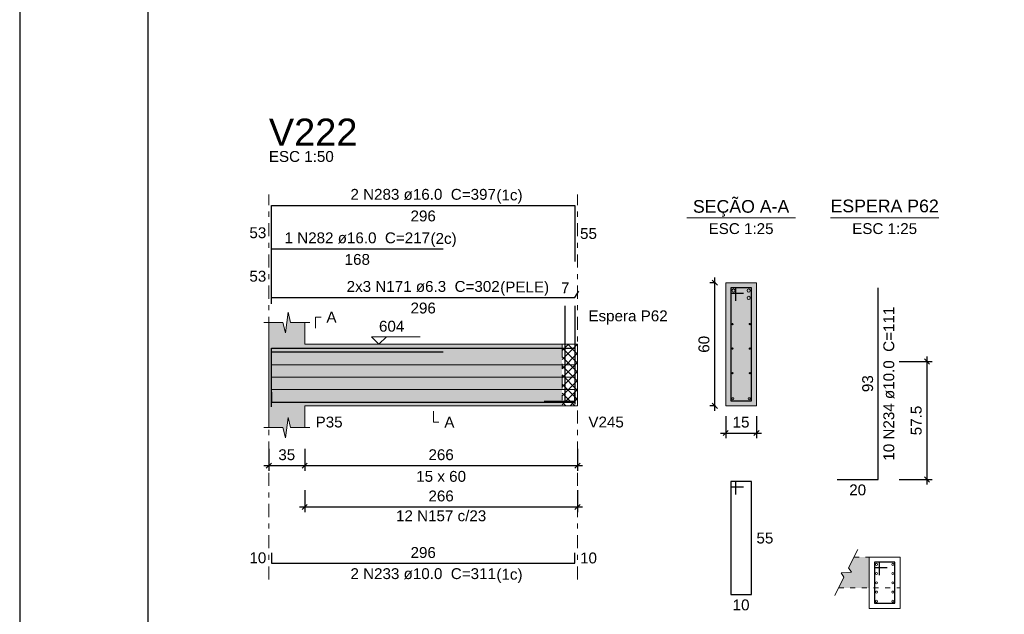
# Model space of a CAD drawing. Header units: millimetres. Extents: x 0 to 119, y 0 to 84.
# Tile 2 of 30: x 0 to 19, y 17 to 28. Entities that reach past the tile are written whole.
import ezdxf

# ---------------------------------------------------------------- set-up
doc = ezdxf.new("R2010")
doc.units = ezdxf.units.MM
doc.header["$MEASUREMENT"] = 0
for name, pattern in [('DASHDOT', [2.54, 1.27, -0.635, 0, -0.635]), ('DOT', [0.635, 0, -0.635]), ('NULL', [0])]:
    doc.linetypes.add(name, pattern=pattern)
doc.layers.get('0').update_dxf_attribs({"lineweight": 18})
for name, color, linetype, lineweight in [('Descrição da armadura', 7, 'Continuous', 0), ('DT-Arm complementar', 5, 'Continuous', 5), ('DT-Barras na forma', 2, 'Continuous', 30), ('DT-Barras no corte', 5, 'Continuous', 5), ('DT-Barras rebatidas', 2, 'Continuous', 30), ('DT-Cotas', 9, 'Continuous', 5), ('DT-Forma', 5, 'Continuous', 5), ('DT-Hachura forma vigas', 254, 'Continuous', 5), ('DT-Hachura intersecção vigas', 9, 'Continuous', 5), ('DT-Hachura seção vigas', 254, 'Continuous', 5), ('DT-Pontilhado', 9, 'DASHDOT', 5), ('DT-Textos', 7, 'Continuous', 5), ('DT-Título', 3, 'Continuous', 20), ('Textos armaduras', 7, 'Continuous', 0)]:
    doc.layers.add(name, color=color, linetype=linetype, lineweight=lineweight)
doc.layers.add('SEDUC_MARF', color=1, linetype='Continuous')
doc.layers.add('SEDUC_MARGG', color=7, linetype='Continuous')
doc.styles.add('Arial', font='txt')
doc.dimstyles.new('UM_25.000000', dxfattribs={"dimtxt": 0.18, "dimasz": 0.1, "dimexe": 0.1, "dimexo": 0.2, "dimgap": 0, "dimtad": 1, "dimtih": 1, "dimtoh": 1, "dimdec": 1, "dimlfac": 25, "dimzin": 0, "dimdsep": 46, "dimtxsty": 'Standard', "dimcen": 0.09, "dimdle": 0.1, "dimadec": 1, "dimazin": 2, "dimtfac": 1, "dimtdec": 4, "dimtofl": 0, "dimtmove": 0, "dimatfit": 3, "dimfxl": 1, "dimtolj": 1, "dimarcsym": 0})
doc.dimstyles.new('UM_50.000000', dxfattribs={"dimtxt": 0.18, "dimasz": 0.1, "dimexe": 0.1, "dimexo": 0.2, "dimgap": 0, "dimtad": 1, "dimtih": 1, "dimtoh": 1, "dimdec": 1, "dimlfac": 50, "dimzin": 0, "dimdsep": 46, "dimtxsty": 'Standard', "dimcen": 0.09, "dimdle": 0.1, "dimadec": 1, "dimazin": 2, "dimtfac": 1, "dimtdec": 4, "dimtofl": 0, "dimtmove": 0, "dimatfit": 3, "dimfxl": 1, "dimtolj": 1, "dimarcsym": 0})

# ---------------------------------------------------------------- blocks, each defined once
blk = doc.blocks.new('_Oblique')
at = {"color": 0, "linetype": 'ByBlock', "lineweight": -2}
blk.add_line((-0.5, -0.5), (0.5, 0.5), dxfattribs=at)
blk = doc.blocks.new('*D242')
at = {"layer": 'Defpoints', "color": 0}
for p in [(4.859, 20.179), (5.559, 20.179), (5.559, 19.65)]:
    blk.add_point(p, dxfattribs=at)
at = {"layer": 'DT-Cotas', "color": 0, "lineweight": -2}
for p, q in [((4.859, 19.979), (4.859, 19.55)), ((5.559, 19.979), (5.559, 19.55)), ((4.759, 19.65), (5.659, 19.65))]:
    blk.add_line(p, q, dxfattribs=at)
at = {"layer": 'DT-Cotas', "color": 0, "lineweight": -2, "xscale": 0.1, "yscale": 0.1, "zscale": 0.1, "rotation": 180}
blk.add_blockref('_Oblique', (4.859, 19.65), dxfattribs=at)
at = {"layer": 'DT-Cotas', "color": 0, "lineweight": -2, "xscale": 0.1, "yscale": 0.1, "zscale": 0.1}
blk.add_blockref('_Oblique', (5.559, 19.65), dxfattribs=at)
at = {"layer": 'DT-Cotas', "color": 7, "insert": (5.209, 19.861), "char_height": 0.2118, "attachment_point": 5, "style": 'Arial'}
blk.add_mtext('\\A1;35', dxfattribs=at)
blk = doc.blocks.new('*D243')
at = {"layer": 'Defpoints', "color": 0}
for p in [(5.559, 20.179), (10.879, 20.179), (10.879, 19.65)]:
    blk.add_point(p, dxfattribs=at)
at = {"layer": 'DT-Cotas', "color": 0, "lineweight": -2}
for p, q in [((5.559, 19.979), (5.559, 19.55)), ((10.879, 19.979), (10.879, 19.55)), ((5.459, 19.65), (10.979, 19.65))]:
    blk.add_line(p, q, dxfattribs=at)
at = {"layer": 'DT-Cotas', "color": 0, "lineweight": -2, "xscale": 0.1, "yscale": 0.1, "zscale": 0.1, "rotation": 180}
blk.add_blockref('_Oblique', (5.559, 19.65), dxfattribs=at)
at = {"layer": 'DT-Cotas', "color": 0, "lineweight": -2, "xscale": 0.1, "yscale": 0.1, "zscale": 0.1}
blk.add_blockref('_Oblique', (10.879, 19.65), dxfattribs=at)
at = {"layer": 'DT-Cotas', "color": 7, "insert": (8.219, 19.861), "char_height": 0.2118, "attachment_point": 5, "rotation": 0.0057, "style": 'Arial'}
blk.add_mtext('\\A1;266', dxfattribs=at)
blk = doc.blocks.new('*D244')
at = {"layer": 'Defpoints', "color": 0}
for p in [(13.557, 23.215), (13.769, 23.215), (13.769, 20.815)]:
    blk.add_point(p, dxfattribs=at)
at = {"layer": 'DT-Cotas', "color": 0, "lineweight": -2}
for p, q in [((13.557, 20.715), (13.557, 23.315)), ((13.569, 23.215), (13.457, 23.215)), ((13.569, 20.815), (13.457, 20.815))]:
    blk.add_line(p, q, dxfattribs=at)
at = {"layer": 'DT-Cotas', "color": 0, "lineweight": -2, "xscale": 0.1, "yscale": 0.1, "zscale": 0.1}
for p, rotation in [((13.557, 23.215), 90), ((13.557, 20.815), 270)]:
    blk.add_blockref('_Oblique', p, dxfattribs=dict(at, rotation=rotation))
at = {"layer": 'DT-Cotas', "color": 7, "insert": (13.346, 22.015), "char_height": 0.2118, "attachment_point": 5, "rotation": 90, "style": 'Arial'}
blk.add_mtext('\\A1;60', dxfattribs=at)
blk = doc.blocks.new('*D245')
at = {"layer": 'Defpoints', "color": 0}
for p in [(13.769, 20.815), (14.369, 20.815), (14.369, 20.285)]:
    blk.add_point(p, dxfattribs=at)
at = {"layer": 'DT-Cotas', "color": 0, "lineweight": -2}
for p, q in [((13.769, 20.615), (13.769, 20.185)), ((14.369, 20.615), (14.369, 20.185)), ((13.669, 20.285), (14.469, 20.285))]:
    blk.add_line(p, q, dxfattribs=at)
at = {"layer": 'DT-Cotas', "color": 0, "lineweight": -2, "xscale": 0.1, "yscale": 0.1, "zscale": 0.1, "rotation": 180}
blk.add_blockref('_Oblique', (13.769, 20.285), dxfattribs=at)
at = {"layer": 'DT-Cotas', "color": 0, "lineweight": -2, "xscale": 0.1, "yscale": 0.1, "zscale": 0.1}
blk.add_blockref('_Oblique', (14.369, 20.285), dxfattribs=at)
at = {"layer": 'DT-Cotas', "color": 7, "insert": (14.069, 20.497), "char_height": 0.2118, "attachment_point": 5, "rotation": 0.0057, "style": 'Arial'}
blk.add_mtext('\\A1;15', dxfattribs=at)
blk = doc.blocks.new('*D246')
at = {"layer": 'Defpoints', "color": 0}
for p in [(5.559, 19.374), (10.879, 19.374), (10.879, 18.845)]:
    blk.add_point(p, dxfattribs=at)
at = {"layer": 'DT-Cotas', "color": 0, "lineweight": -2}
for p, q in [((5.559, 19.174), (5.559, 18.745)), ((10.879, 19.174), (10.879, 18.745)), ((5.459, 18.845), (10.979, 18.845))]:
    blk.add_line(p, q, dxfattribs=at)
at = {"layer": 'DT-Cotas', "color": 0, "lineweight": -2, "xscale": 0.1, "yscale": 0.1, "zscale": 0.1, "rotation": 180}
blk.add_blockref('_Oblique', (5.559, 18.845), dxfattribs=at)
at = {"layer": 'DT-Cotas', "color": 0, "lineweight": -2, "xscale": 0.1, "yscale": 0.1, "zscale": 0.1}
blk.add_blockref('_Oblique', (10.879, 18.845), dxfattribs=at)
at = {"layer": 'DT-Cotas', "color": 7, "insert": (8.219, 19.057), "char_height": 0.2118, "attachment_point": 5, "rotation": 0.0057, "style": 'Arial'}
blk.add_mtext('\\A1;266', dxfattribs=at)
blk = doc.blocks.new('*D247')
at = {"layer": 'Defpoints', "color": 0}
for p in [(16.955, 21.68), (17.696, 21.68), (16.955, 19.38)]:
    blk.add_point(p, dxfattribs=at)
at = {"layer": 'DT-Cotas', "color": 0, "lineweight": -2}
for p, q in [((17.696, 19.28), (17.696, 21.78)), ((17.155, 21.68), (17.796, 21.68)), ((17.155, 19.38), (17.796, 19.38))]:
    blk.add_line(p, q, dxfattribs=at)
at = {"layer": 'DT-Cotas', "color": 0, "lineweight": -2, "xscale": 0.1, "yscale": 0.1, "zscale": 0.1}
for p, rotation in [((17.696, 21.68), 90), ((17.696, 19.38), 270)]:
    blk.add_blockref('_Oblique', p, dxfattribs=dict(at, rotation=rotation))
at = {"layer": 'DT-Cotas', "color": 7, "insert": (17.485, 20.53), "char_height": 0.2118, "attachment_point": 5, "rotation": 90, "style": 'Arial'}
blk.add_mtext('\\A1;57.5', dxfattribs=at)

msp = doc.modelspace()

# ---------------------------------------------------------------- hatches: boundary and pattern name
at = {"layer": 'DT-Hachura forma vigas', "linetype": 'Continuous'}
msp.add_hatch(color=254, dxfattribs=at).paths.add_polyline_path([(5.5593, 20.8146), (10.5793, 20.8146), (10.5793, 22.0146), (5.5593, 22.0146), (5.5593, 22.4382), (5.2843, 22.4382), (5.2343, 22.6382), (5.1843, 22.2382), (5.1343, 22.4382), (4.8593, 22.4382), (4.8593, 22.0146), (4.8593, 20.8146), (4.8593, 20.391), (5.1343, 20.391), (5.1843, 20.191), (5.2343, 20.591), (5.2843, 20.391), (5.5593, 20.391), (5.5593, 20.8146)])
at = {"layer": 'DT-Hachura intersecção vigas', "linetype": 'Continuous'}
h = msp.add_hatch(dxfattribs=at)
h.set_pattern_fill('ANSI37', color=9, style=0)
h.paths.add_polyline_path([(10.5793, 20.8146), (10.8793, 20.8146), (10.8793, 22.0146), (10.5793, 22.0146), (10.5793, 20.8146)])
at = {"layer": 'DT-Hachura seção vigas', "linetype": 'Continuous'}
msp.add_hatch(color=254, dxfattribs=at).paths.add_polyline_path([(13.7692, 20.8146), (13.7692, 20.8146), (14.3692, 20.8146), (14.3692, 23.2146), (13.7692, 23.2146), (13.7692, 20.8146)])
h = msp.add_hatch(color=254, dxfattribs=at)
h.paths.add_polyline_path([(15.9699, 17.2654), (17.1699, 17.2654), (17.1699, 17.8654), (16.2699, 17.8654), (16.1649, 17.6554), (16.2203, 17.5714), (16.0195, 17.5594), (16.0749, 17.4754), (15.9699, 17.2654)])
h.paths.add_polyline_path([(17.1699, 17.8654), (16.5699, 17.8654), (16.5699, 17.2654), (17.1699, 17.2654), (17.1699, 17.8654)], flags=0)

# ---------------------------------------------------------------- linework, layer by layer
at = {"layer": 'DT-Arm complementar'}
for p, q in [((4.9093, 21.6116), (10.8293, 21.6116)), ((4.9093, 21.3726), (10.8293, 21.3726)), ((4.9093, 21.1336), (10.8293, 21.1336))]:
    msp.add_line(p, q, dxfattribs=at)
at = {"layer": 'DT-Barras na forma'}
for p, q in [((13.9692, 23.1146), (13.8692, 23.1146)), ((13.8692, 23.1146), (13.8692, 20.9146)), ((14.2692, 23.1146), (13.8692, 23.1146)), ((13.8692, 23.1146), (13.8692, 23.0146)), ((13.9692, 22.8646), (13.9692, 23.1146)), ((14.2692, 20.9146), (14.2692, 23.1146)), ((13.8692, 23.0146), (14.1192, 23.0146)), ((13.8692, 20.9146), (14.2692, 20.9146))]:
    msp.add_line(p, q, dxfattribs=at)
for points in [[(10.6293, 22.7677), (10.6293, 20.9006), (10.2293, 20.9006)], [(10.8293, 22.7677), (10.8293, 20.9006), (10.4293, 20.9006)], [(4.9093, 20.8711), (4.9093, 21.9386), (10.8293, 21.9386), (10.8293, 20.8486)], [(4.9093, 20.7991), (4.9093, 21.8666), (8.2593, 21.8666)], [(4.9093, 21.0846), (4.9093, 20.8846), (10.8293, 20.8846), (10.8293, 21.0846)], [(16.7699, 17.5154), (16.7699, 17.7654), (16.6699, 17.7654), (16.6699, 16.9654), (17.0699, 16.9654), (17.0699, 17.7654), (16.6699, 17.7654), (16.6699, 17.6654), (16.9199, 17.6654)]]:
    msp.add_lwpolyline(points, dxfattribs=at)
at = {"layer": 'DT-Barras no corte'}
for centre, radius in [((13.9212, 23.0626), 0.032), ((14.2172, 23.0626), 0.032), ((14.2172, 22.9186), 0.032), ((13.9018, 22.4086), 0.0126), ((14.2366, 22.4086), 0.0126), ((13.9018, 21.9306), 0.0126), ((14.2366, 21.9306), 0.0126), ((13.9018, 21.4526), 0.0126), ((14.2366, 21.4526), 0.0126), ((13.9092, 20.9546), 0.02), ((14.2292, 20.9546), 0.02), ((16.7099, 17.7254), 0.02), ((17.0299, 17.7254), 0.02), ((16.7099, 17.5454), 0.02), ((17.0299, 17.5454), 0.02), ((16.7099, 17.3654), 0.02), ((17.0299, 17.3654), 0.02), ((16.7099, 17.1854), 0.02), ((17.0299, 17.1854), 0.02), ((16.7099, 17.0054), 0.02), ((17.0299, 17.0054), 0.02)]:
    msp.add_circle(centre, radius, dxfattribs=at)
at = {"layer": 'DT-Barras rebatidas'}
for points in [[(4.9093, 23.6528), (4.9093, 24.7202), (10.8293, 24.7202), (10.8293, 23.6302)], [(4.9093, 22.8056), (4.9093, 23.873), (8.2593, 23.873)], [(4.9093, 22.9253), (10.8293, 22.9253), (10.9017, 23.0508)], [(15.9434, 19.3803), (16.7434, 19.3803), (16.7434, 23.1146)], [(13.9692, 19.0879), (13.9692, 19.3379), (13.8692, 19.3379), (13.8692, 17.1379), (14.2692, 17.1379), (14.2692, 19.3379), (13.8692, 19.3379), (13.8692, 19.2379), (14.1192, 19.2379)], [(4.9093, 17.9499), (4.9093, 17.7499), (10.8293, 17.7499), (10.8293, 17.9499)]]:
    msp.add_lwpolyline(points, dxfattribs=at)
at = {"layer": 'DT-Forma'}
for p, q in [((14.3692, 23.2146), (13.7692, 23.2146)), ((13.7692, 23.2146), (13.7692, 20.8146)), ((14.3692, 20.8146), (14.3692, 23.2146)), ((5.1843, 22.2382), (5.2343, 22.6382)), ((5.2343, 22.6382), (5.2843, 22.4382)), ((4.7593, 22.4382), (5.1343, 22.4382)), ((4.8593, 22.0146), (4.8593, 22.4382)), ((5.1343, 22.4382), (5.1843, 22.2382)), ((5.2843, 22.4382), (5.6593, 22.4382)), ((5.5593, 22.4382), (5.5593, 22.0146)), ((5.5593, 22.0146), (10.5793, 22.0146)), ((10.5793, 22.0146), (10.8793, 22.0146)), ((4.8593, 20.8146), (4.8593, 20.391)), ((5.5593, 20.391), (5.5593, 20.8146)), ((5.5593, 20.8146), (10.5793, 20.8146)), ((10.5793, 20.8146), (10.8793, 20.8146)), ((13.7692, 20.8146), (14.3692, 20.8146)), ((5.1843, 20.191), (5.2343, 20.591)), ((5.2343, 20.591), (5.2843, 20.391)), ((4.7593, 20.391), (5.1343, 20.391)), ((5.1343, 20.391), (5.1843, 20.191)), ((5.2843, 20.391), (5.6593, 20.391))]:
    msp.add_line(p, q, dxfattribs=at)
at = {"layer": 'DT-Forma', "linetype": 'Continuous'}
for p, q in [((4.8593, 20.8146), (4.8593, 22.0146)), ((10.8793, 22.0146), (10.8793, 20.8146))]:
    msp.add_line(p, q, dxfattribs=at)
at = {"layer": 'DT-Forma'}
msp.add_lwpolyline([(15.8949, 17.1154), (16.0749, 17.4754), (16.0195, 17.5593), (16.2203, 17.5714), (16.1649, 17.6554), (16.3449, 18.0154)], dxfattribs=at)
at = {"layer": 'DT-Forma', "linetype": 'DOT', "ltscale": 0.2}
for points in [[(16.2699, 17.8654), (17.1699, 17.8654)], [(17.1699, 17.2654), (17.1699, 17.8654)], [(15.9699, 17.2654), (17.1699, 17.2654)]]:
    msp.add_lwpolyline(points, dxfattribs=at)
at = {"layer": 'DT-Forma'}
msp.add_lwpolyline([(16.5699, 16.8654), (17.1699, 16.8654), (17.1699, 17.8654), (16.5699, 17.8654), (16.5699, 16.8654)], close=True, dxfattribs=at)
at = {"layer": 'DT-Pontilhado', "ltscale": 0.2}
for p, q in [((4.8593, 17.4322), (4.8593, 24.932)), ((10.8793, 17.4322), (10.8793, 24.932)), ((10.5793, 22.0146), (10.5793, 20.8146))]:
    msp.add_line(p, q, dxfattribs=at)
at = {"layer": 'DT-Textos'}
for p, q in [((13.0102, 24.4795), (15.1282, 24.4795)), ((15.8109, 24.4795), (17.9289, 24.4795))]:
    msp.add_line(p, q, dxfattribs=at)
for points in [[(5.7711, 22.3323), (5.7711, 22.5441), (5.877, 22.5441)], [(7.1553, 22.1628), (7.007, 22.0146), (6.8588, 22.1628), (7.8119, 22.1628)], [(8.0693, 20.7087), (8.0693, 20.4969), (8.1752, 20.4969)]]:
    msp.add_lwpolyline(points, dxfattribs=at)
at = {"layer": 'SEDUC_MARF'}
msp.add_lwpolyline([(118.9, 84.1), (0, 84.1), (0, 0), (118.9, 0)], close=True, dxfattribs=at)
at = {"layer": 'SEDUC_MARGG'}
msp.add_lwpolyline([(2.5, 1), (117.9, 1), (117.9, 83.1), (2.5, 83.1), (2.5, 1)], dxfattribs=at)

# ---------------------------------------------------------------- texts
at = {"layer": 'Descrição da armadura', "linetype": 'NULL', "char_height": 0.2118, "attachment_point": 8, "line_spacing_factor": 0.9, "style": 'Arial'}
for s, insert, width in [('2 N283 ø16.0  C=397', (7.8694, 24.8265), 5.562109), ('1 N282 ø16.0  C=217', (6.5844, 23.9785), 5.562109), ('2x3 N171 ø6.3  C=302', (7.8694, 23.0315), 5.852109), ('12 N157 c/23', (8.2193, 18.5631), 3.450264), ('2 N233 ø10.0  C=311', (7.8694, 17.4325), 5.562109)]:
    msp.add_mtext(s, dxfattribs=dict(at, insert=insert, width=width))
at = {"layer": 'Descrição da armadura', "linetype": 'NULL', "insert": (17.0615, 21.2476), "char_height": 0.2118, "width": 5.884678, "attachment_point": 8, "rotation": 90.00021, "line_spacing_factor": 0.9, "style": 'Arial'}
msp.add_mtext('10 N234 ø10.0  C=111', dxfattribs=at)
at = {"layer": 'DT-Textos', "linetype": 'NULL', "line_spacing_factor": 0.798, "style": 'Arial'}
for s, insert, char_height, width, attachment_point in [('ESC 1:50', (4.8594, 25.5675), 0.2118, 2.482559, 7), ('(1c)', (9.2974, 24.7566), 0.2118, 0.998857, 7), ('SEÇÃO A-A', (14.0694, 24.5036), 0.2471, 3.812061, 8), ('ESPERA P62', (16.8694, 24.5852), 0.2471, 4.27998, 8), ('ESC 1:25', (14.0694, 24.1615), 0.2118, 2.482559, 8), ('ESC 1:25', (16.8694, 24.1615), 0.2118, 2.482559, 8), ('(2c)', (8.0124, 23.9086), 0.2118, 0.998857, 7), ('(PELE)', (9.3714, 22.9616), 0.2118, 1.869424, 7), ('A', (5.9824, 22.4385), 0.2118, 0.386855, 7), ('Espera P62', (11.0914, 22.3996), 0.2118, 3.03084, 7), ('604', (7.0074, 22.2585), 0.2118, 0.967705, 7), ('P35', (5.7714, 20.3905), 0.2118, 1.031992, 7), ('A', (8.2814, 20.3905), 0.2118, 0.386855, 7), ('V245', (11.0914, 20.3905), 0.2118, 1.354561, 7), ('15 x 60', (8.2194, 19.3315), 0.2118, 1.902559, 8), ('(1c)', (9.2974, 17.3626), 0.2118, 0.998857, 7)]:
    msp.add_mtext(s, dxfattribs=dict(at, insert=insert, char_height=char_height, width=width, attachment_point=attachment_point))
at = {"layer": 'DT-Título', "linetype": 'NULL', "insert": (4.8594, 25.8853), "char_height": 0.5295, "width": 3.456465, "attachment_point": 7, "line_spacing_factor": 0.798, "style": 'Arial'}
msp.add_mtext('V222', dxfattribs=at)
at = {"layer": 'Textos armaduras', "linetype": 'NULL', "char_height": 0.2118, "line_spacing_factor": 0.9, "style": 'Arial'}
for s, insert, width, attachment_point in [('296', (7.8693, 24.6229), 1.367705, 2), ('53', (4.8093, 24.0806), 1.045137, 9), ('55', (10.9293, 24.2811), 1.045137, 1), ('168', (6.5843, 23.7757), 1.367705, 2), ('53', (4.8093, 23.2334), 1.045137, 9), ('7', (10.7227, 23.0112), 0.722568, 9), ('296', (7.8693, 22.828), 1.367705, 2), ('20', (16.3434, 19.283), 1.045137, 2), ('55', (14.3692, 18.3438), 1.045137, 1), ('296', (7.8693, 17.8472), 1.367705, 8), ('10', (4.8093, 17.744), 1.045137, 9), ('10', (10.9293, 17.9558), 1.045137, 1), ('10', (14.0692, 17.0406), 1.045137, 2)]:
    msp.add_mtext(s, dxfattribs=dict(at, insert=insert, width=width, attachment_point=attachment_point))
at = {"layer": 'Textos armaduras', "linetype": 'NULL', "insert": (16.6461, 21.2474), "char_height": 0.2118, "width": 1.045137, "attachment_point": 8, "rotation": 90.00021, "line_spacing_factor": 0.9, "style": 'Arial'}
msp.add_mtext('93', dxfattribs=at)

# ---------------------------------------------------------------- dimensions: what is measured, and where the dimension line sits
at = {"layer": 'DT-Cotas'}
for base, p1, p2, picture, middle in [((13.5574, 23.2146), (13.7692, 20.8146), (13.7692, 23.2146), '*D244', (13.3456, 22.0146)), ((17.6965, 21.6803), (16.9552, 19.3803), (16.9552, 21.6803), '*D247', (17.4847, 20.5303))]:
    dim = msp.add_linear_dim(base=base, p1=p1, p2=p2, angle=90, dimstyle='UM_25.000000', override={"dimtxt": 0.2118, "dimasz": 0.1, "dimexe": 0.1, "dimexo": 0.2, "dimtad": 1, "dimtih": 0, "dimtoh": 0, "dimdec": 1, "dimlfac": 25, "dimzin": 8, "dimtxsty": 'Arial', "dimblk": 'Oblique', "dimblk1": 'Oblique', "dimblk2": 'Oblique', "dimsah": 1, "dimdle": 0.1, "dimse1": 0, "dimse2": 0, "dimclrt": 7, "dimadec": 1, "dimazin": 3, "dimtmove": 2, "dimldrblk": 'Oblique'}, dxfattribs=at)
    dim.commit()
    dim.dimension.update_dxf_attribs({"geometry": picture, "text_midpoint": middle, "dimtype": 160, "text_rotation": 90})
for base, p1, p2, dimstyle, override, picture, middle in [((14.3692, 20.2851), (13.7692, 20.8146), (14.3692, 20.8146), 'UM_25.000000', {"dimtxt": 0.2118, "dimasz": 0.1, "dimexe": 0.1, "dimexo": 0.2, "dimtad": 1, "dimtih": 0, "dimtoh": 0, "dimdec": 1, "dimlfac": 25, "dimzin": 8, "dimtxsty": 'Arial', "dimblk": 'Oblique', "dimblk1": 'Oblique', "dimblk2": 'Oblique', "dimsah": 1, "dimdle": 0.1, "dimse1": 0, "dimse2": 0, "dimclrt": 7, "dimadec": 1, "dimazin": 3, "dimtmove": 2, "dimldrblk": 'Oblique'}, '*D245', (14.0692, 20.4969)), ((10.8793, 19.6497), (5.5593, 20.1792), (10.8793, 20.1792), 'UM_50.000000', {"dimtxt": 0.2118, "dimasz": 0.1, "dimexe": 0.1, "dimexo": 0.2, "dimtad": 1, "dimtih": 0, "dimtoh": 0, "dimdec": 1, "dimlfac": 50, "dimzin": 8, "dimtxsty": 'Arial', "dimblk": 'Oblique', "dimblk1": 'Oblique', "dimblk2": 'Oblique', "dimsah": 1, "dimdle": 0.1, "dimse1": 0, "dimse2": 0, "dimclrt": 7, "dimadec": 1, "dimazin": 3, "dimtmove": 2, "dimldrblk": 'Oblique'}, '*D243', (8.2193, 19.8615)), ((10.8793, 18.8448), (5.5593, 19.3743), (10.8793, 19.3743), 'UM_50.000000', {"dimtxt": 0.2118, "dimasz": 0.1, "dimexe": 0.1, "dimexo": 0.2, "dimtad": 1, "dimtih": 0, "dimtoh": 0, "dimdec": 1, "dimlfac": 50, "dimzin": 8, "dimtxsty": 'Arial', "dimblk": 'Oblique', "dimblk1": 'Oblique', "dimblk2": 'Oblique', "dimsah": 1, "dimdle": 0.1, "dimse1": 0, "dimse2": 0, "dimclrt": 7, "dimadec": 1, "dimazin": 3, "dimtmove": 2, "dimldrblk": 'Oblique'}, '*D246', (8.2193, 19.0566))]:
    dim = msp.add_linear_dim(base=base, p1=p1, p2=p2, dimstyle=dimstyle, override=override, dxfattribs=at)
    dim.commit()
    dim.dimension.update_dxf_attribs({"geometry": picture, "text_midpoint": middle, "dimtype": 160, "text_rotation": 0.00573})
dim = msp.add_linear_dim(base=(5.5593, 19.6497), p1=(4.8593, 20.1792), p2=(5.5593, 20.1792), dimstyle='UM_50.000000', override={"dimtxt": 0.2118, "dimasz": 0.1, "dimexe": 0.1, "dimexo": 0.2, "dimtad": 1, "dimtih": 0, "dimtoh": 0, "dimdec": 1, "dimlfac": 50, "dimzin": 8, "dimtxsty": 'Arial', "dimblk": 'Oblique', "dimblk1": 'Oblique', "dimblk2": 'Oblique', "dimsah": 1, "dimdle": 0.1, "dimse1": 0, "dimse2": 0, "dimclrt": 7, "dimadec": 1, "dimazin": 3, "dimtmove": 2, "dimldrblk": 'Oblique'}, dxfattribs=at)
dim.commit()
dim.dimension.update_dxf_attribs({"geometry": '*D242', "text_midpoint": (5.2093, 19.8615), "dimtype": 160})

doc.saveas('drawing.dxf')
